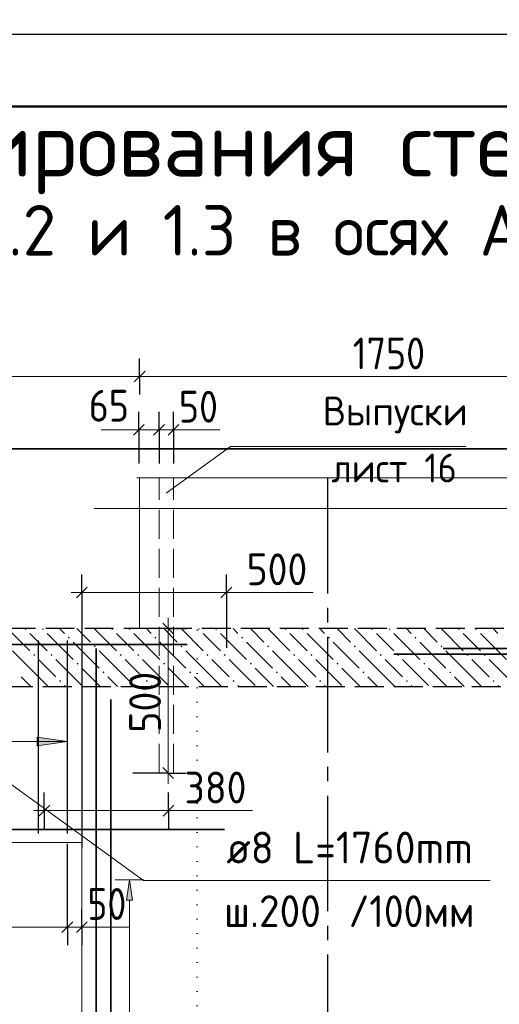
# Model space of a CAD drawing. Header units: millimetres. Extents: x 0 to 50400, y 0 to 35762.
# Tile 17 of 18: x 39986 to 43969, y 27584 to 35762. Entities that reach past the tile are written whole.
import ezdxf

# ---------------------------------------------------------------- set-up
doc = ezdxf.new("R2010")
doc.units = ezdxf.units.MM
for name, pattern in [('______2', [324, 240, -84]), ('______5', [1320, 960, -120, 120, -120]), ('______9', [120, 0, -120])]:
    doc.linetypes.add(name, pattern=pattern)
for name, color, linetype, lineweight in [('Standard', 7, 'Continuous', 25), ('ЖБ Перекрытие верхний уровень', 7, 'Continuous', 35), ('ЖБ Стена верхний уровень', 7, 'Continuous', 35), ('Заголовок чертежа', 7, 'Continuous', 25), ('Общий02', 7, 'Continuous', 18), ('Позиционная метка линия выноска', 7, 'Continuous', 13), ('Позиционная метка номер позиции', 7, 'Continuous', 13), ('Примечания', 7, 'Continuous', 13), ('Сечения символ', 7, 'Continuous', 25)]:
    doc.layers.add(name, color=color, linetype=linetype, lineweight=lineweight)
for name, color, linetype, true_color in [('Оси', 7, '______5', 0x656565), ('Стена обрамление Г-обр.', 7, 'Continuous', 0xa0a0a0), ('Стена фоновая арматура Х1', 7, '______2', 0xa0a0a0), ('Стена Хомут', 7, '______2', 0xa0a0a0)]:
    doc.layers.add(name, color=color, linetype=linetype, true_color=true_color)
doc.layers.add('Размерная выноска', color=7, linetype='Continuous')
doc.styles.add('ISOCPEUR', font='txt')

msp = doc.modelspace()

# ---------------------------------------------------------------- hatches: boundary and pattern name
at = {"layer": 'ЖБ Перекрытие верхний уровень', "linetype": 'Continuous', "lineweight": 18, "transparency": 33554687}
for points in [[(40026, 30701), (40029.9, 30705), (40037.7, 30705), (40041.6, 30701), (40033.8, 30693.2)], [(40170, 30701), (40173.9, 30705), (40181.7, 30705), (40185.6, 30701), (40177.8, 30693.2)], [(40746, 30701), (40749.9, 30705), (40757.7, 30705), (40761.6, 30701), (40753.8, 30693.2)], [(40890, 30701), (40893.9, 30705), (40901.7, 30705), (40905.6, 30701), (40897.8, 30693.2)], [(41466, 30701), (41469.9, 30705), (41477.7, 30705), (41481.6, 30701), (41473.8, 30693.2)], [(41610, 30701), (41613.9, 30705), (41621.7, 30705), (41625.6, 30701), (41617.8, 30693.2)], [(42186, 30701), (42189.9, 30705), (42197.7, 30705), (42201.6, 30701), (42193.8, 30693.2)], [(42330, 30701), (42333.9, 30705), (42341.7, 30705), (42345.6, 30701), (42337.8, 30693.2)], [(42906, 30701), (42909.9, 30705), (42917.7, 30705), (42921.6, 30701), (42913.8, 30693.2)], [(43050, 30701), (43053.9, 30705), (43061.7, 30705), (43065.6, 30701), (43057.8, 30693.2)], [(43626, 30701), (43629.9, 30705), (43637.7, 30705), (43641.6, 30701), (43633.8, 30693.2)], [(43770, 30701), (43773.9, 30705), (43781.7, 30705), (43785.6, 30701), (43777.8, 30693.2)], [(40386, 30629), (40393.8, 30636.8), (40401.6, 30629), (40393.8, 30621.2)], [(41106, 30629), (41113.8, 30636.8), (41121.6, 30629), (41113.8, 30621.2)], [(41826, 30629), (41833.8, 30636.8), (41841.6, 30629), (41833.8, 30621.2)], [(42546, 30629), (42553.8, 30636.8), (42561.6, 30629), (42553.8, 30621.2)], [(43266, 30629), (43273.8, 30636.8), (43281.6, 30629), (43273.8, 30621.2)], [(40602, 30557), (40609.8, 30564.8), (40617.6, 30557), (40609.8, 30549.2)], [(41322, 30557), (41329.8, 30564.8), (41337.6, 30557), (41329.8, 30549.2)], [(42042, 30557), (42049.8, 30564.8), (42057.6, 30557), (42049.8, 30549.2)], [(42762, 30557), (42769.8, 30564.8), (42777.6, 30557), (42769.8, 30549.2)], [(43482, 30557), (43489.8, 30564.8), (43497.6, 30557), (43489.8, 30549.2)], [(40098, 30485), (40105.8, 30492.8), (40113.6, 30485), (40105.8, 30477.2)], [(40242, 30485), (40249.8, 30492.8), (40257.6, 30485), (40249.8, 30477.2)], [(40818, 30485), (40825.8, 30492.8), (40833.6, 30485), (40825.8, 30477.2)], [(40962, 30485), (40969.8, 30492.8), (40977.6, 30485), (40969.8, 30477.2)], [(41538, 30485), (41545.8, 30492.8), (41553.6, 30485), (41545.8, 30477.2)], [(41682, 30485), (41689.8, 30492.8), (41697.6, 30485), (41689.8, 30477.2)], [(42258, 30485), (42265.8, 30492.8), (42273.6, 30485), (42265.8, 30477.2)], [(42402, 30485), (42409.8, 30492.8), (42417.6, 30485), (42409.8, 30477.2)], [(42978, 30485), (42985.8, 30492.8), (42993.6, 30485), (42985.8, 30477.2)], [(43122, 30485), (43129.8, 30492.8), (43137.6, 30485), (43129.8, 30477.2)], [(43698, 30485), (43705.8, 30492.8), (43713.6, 30485), (43705.8, 30477.2)], [(43842, 30485), (43849.8, 30492.8), (43857.6, 30485), (43849.8, 30477.2)], [(40458, 30413), (40465.8, 30420.8), (40473.6, 30413), (40465.8, 30405.2)], [(40674, 30341), (40681.8, 30348.8), (40689.6, 30341), (40681.8, 30333.2)], [(41178, 30413), (41185.8, 30420.8), (41193.6, 30413), (41185.8, 30405.2)], [(41394, 30341), (41401.8, 30348.8), (41409.6, 30341), (41401.8, 30333.2)], [(41898, 30413), (41905.8, 30420.8), (41913.6, 30413), (41905.8, 30405.2)], [(42114, 30341), (42121.8, 30348.8), (42129.6, 30341), (42121.8, 30333.2)], [(42618, 30413), (42625.8, 30420.8), (42633.6, 30413), (42625.8, 30405.2)], [(42834, 30341), (42841.8, 30348.8), (42849.6, 30341), (42841.8, 30333.2)], [(43338, 30413), (43345.8, 30420.8), (43353.6, 30413), (43345.8, 30405.2)], [(43554, 30341), (43561.8, 30348.8), (43569.6, 30341), (43561.8, 30333.2)], [(40314, 30269), (40321.8, 30276.8), (40329.6, 30269), (40321.8, 30261.2)], [(41034, 30269), (41041.8, 30276.8), (41049.6, 30269), (41041.8, 30261.2)], [(41754, 30269), (41761.8, 30276.8), (41769.6, 30269), (41761.8, 30261.2)], [(42474, 30269), (42481.8, 30276.8), (42489.6, 30269), (42481.8, 30261.2)], [(43194, 30269), (43201.8, 30276.8), (43209.6, 30269), (43201.8, 30261.2)], [(43914, 30269), (43921.8, 30276.8), (43929.6, 30269), (43921.8, 30261.2)]]:
    msp.add_hatch(color=7, dxfattribs=at).paths.add_polyline_path(points, flags=16)
at = {"layer": 'Общий02', "linetype": 'Continuous', "lineweight": 13, "transparency": 33554687}
msp.add_hatch(color=7, dxfattribs=at).paths.add_polyline_path([(40130.4, 29729.6), (40382.4, 29765.6), (40130.4, 29801.6)])
at = {"layer": 'Стена Хомут', "linetype": 'Continuous', "lineweight": 13, "transparency": 33554687}
msp.add_hatch(color=7, dxfattribs=at).paths.add_polyline_path([(40921.8, 28449), (40897.8, 28617), (40873.8, 28449)])

# ---------------------------------------------------------------- linework, layer by layer
at = {"layer": 'Standard', "color": 7, "linetype": 'Continuous', "lineweight": -3, "transparency": 33554687}
for p, q in [((40982.4, 32798.3), (40982.4, 32948.3)), ((40982.4, 32798.3), (40982.4, 32648.3)), ((40982.4, 32798.3), (40982.4, 32798.3)), ((40975.2, 32355.6), (40975.2, 32505.6)), ((41143.2, 32355.6), (41143.2, 32505.6)), ((41263.2, 32355.6), (41263.2, 32505.6)), ((40975.2, 32355.6), (40975.2, 32205.6)), ((40975.2, 32355.6), (40975.2, 32076.6)), ((41143.2, 32355.6), (41143.2, 32205.6)), ((41143.2, 32355.6), (41143.2, 32077.1)), ((41263.2, 32355.6), (41263.2, 32205.6)), ((41263.2, 32355.6), (41263.2, 32077.1)), ((40502.4, 31005), (40502.4, 31155)), ((41702.4, 31005), (41702.4, 31155)), ((40502.4, 31005), (40502.4, 30855)), ((40502.4, 31005), (40502.4, 28887.6)), ((41702.4, 31005), (41702.4, 30855)), ((41702.4, 31005), (41702.4, 30546)), ((41219.2, 30705), (41069.2, 30705)), ((41219.2, 30705), (41182.3, 30705)), ((41219.2, 30705), (41369.2, 30705)), ((41219.2, 29505), (40924.8, 29505)), ((41219.2, 29505), (41069.2, 29505)), ((41219.2, 29505), (41369.2, 29505)), ((40190.4, 29192.4), (40190.4, 29342.4)), ((41222.4, 29192.4), (41222.4, 29342.4)), ((40190.4, 29192.4), (40190.4, 29042.4)), ((40190.4, 29192.4), (40190.4, 29049)), ((41222.4, 29192.4), (41222.4, 29042.4)), ((41222.4, 29192.4), (41222.4, 29171.4)), ((40382.4, 28225.3), (40382.4, 28375.3)), ((40502.4, 28225.3), (40502.4, 28375.3)), ((40382.4, 28225.3), (40382.4, 28075.2)), ((40502.4, 28225.3), (40502.4, 28075.2)), ((40502.4, 28225.3), (40502.4, 28225.3))]:
    msp.add_line(p, q, dxfattribs=at)
at = {"layer": 'Standard', "color": 7, "linetype": 'Continuous', "lineweight": 13, "transparency": 33554687}
for p, q in [((37262.4, 32798.3), (40982.4, 32798.3)), ((40982.4, 32798.3), (45182.4, 32798.3)), ((40975.2, 32355.6), (40885.2, 32355.6)), ((40975.2, 32355.6), (41143.2, 32355.6)), ((41143.2, 32355.6), (41263.2, 32355.6)), ((41263.2, 32355.6), (41353.2, 32355.6)), ((40502.4, 31005), (40412.4, 31005)), ((40502.4, 31005), (41702.4, 31005)), ((41702.4, 31005), (41792.4, 31005)), ((41219.2, 30705), (41219.2, 30795)), ((41219.2, 29505), (41219.2, 30705)), ((41219.2, 29505), (41219.2, 29415)), ((40190.4, 29192.4), (40100.4, 29192.4)), ((40190.4, 29192.4), (41222.4, 29192.4)), ((41222.4, 29192.4), (41312.4, 29192.4)), ((39902.4, 28225.3), (40382.4, 28225.3)), ((40382.4, 28225.3), (40502.4, 28225.3)), ((40502.4, 28225.3), (40592.4, 28225.3))]:
    msp.add_line(p, q, dxfattribs=at)
at = {"layer": 'Standard', "color": 7, "linetype": 'Continuous', "lineweight": 25, "transparency": 33554687}
for p, q in [((40937.4, 32753.3), (41027.4, 32843.3)), ((40930.2, 32310.6), (41020.2, 32400.6)), ((41098.2, 32310.6), (41188.2, 32400.6)), ((41218.2, 32310.6), (41308.2, 32400.6)), ((40457.4, 30960), (40547.4, 31050)), ((41657.4, 30960), (41747.4, 31050)), ((41264.2, 30660), (41174.2, 30750)), ((41264.2, 29460), (41174.2, 29550)), ((40145.4, 29147.4), (40235.4, 29237.4)), ((41177.4, 29147.4), (41267.4, 29237.4)), ((40337.4, 28180.3), (40427.4, 28270.2)), ((40457.4, 28180.3), (40547.4, 28270.2))]:
    msp.add_line(p, q, dxfattribs=at)
msp.add_lwpolyline([(0, 0), (50400, 0), (50400, 35640), (0, 35640), (0, 0)], close=True, dxfattribs=at)
at = {"layer": 'Standard', "color": 7, "linetype": 'Continuous', "lineweight": 50, "transparency": 33554687}
msp.add_lwpolyline([(2400, 35040), (49800, 35040), (49800, 600), (2400, 600), (2400, 35040)], close=True, dxfattribs=at)
at = {"layer": 'Standard', "color": 254, "linetype": 'Continuous', "lineweight": 35, "true_color": 0xc4c4ff, "transparency": 33554687}
msp.add_lwpolyline([(35928, 21856.5), (46944, 21856.5), (46944, 32196.6), (35928, 32196.6), (35928, 21856.5)], dxfattribs=at)
at = {"layer": 'Standard', "color": 7, "linetype": 'Continuous', "lineweight": -3, "transparency": 33554687}
msp.add_lwpolyline([(40382.4, 28225.3), (40382.4, 28245.7), (40382.4, 28245.7), (40382.4, 28917)], dxfattribs=at)
at = {"layer": 'ЖБ Перекрытие верхний уровень', "color": 7, "linetype": '______2', "lineweight": 25, "transparency": 33554687}
for p, q in [((45302.4, 30705), (37262.4, 30705)), ((37262.4, 30225), (45182.4, 30225))]:
    msp.add_line(p, q, dxfattribs=at)
at = {"layer": 'ЖБ Перекрытие верхний уровень', "color": 9, "linetype": 'Continuous', "lineweight": 18, "true_color": 0xc7c7c7, "transparency": 33554687}
for p, q in [((39885.9, 30705), (40069.8, 30521)), ((40317.9, 30705), (40357.8, 30665)), ((40461.9, 30705), (40573.8, 30593)), ((40605.9, 30705), (40789.8, 30521)), ((41037.9, 30705), (41077.8, 30665)), ((41181.9, 30705), (41293.8, 30593)), ((41325.9, 30705), (41509.8, 30521)), ((41757.9, 30705), (41797.8, 30665)), ((41901.9, 30705), (42013.8, 30593)), ((42045.9, 30705), (42229.8, 30521)), ((42477.9, 30705), (42517.8, 30665)), ((42621.9, 30705), (42733.8, 30593)), ((42765.9, 30705), (42949.8, 30521)), ((43197.9, 30705), (43237.8, 30665)), ((43341.9, 30705), (43453.8, 30593)), ((43485.9, 30705), (43669.8, 30521)), ((43917.9, 30705), (43957.8, 30665)), ((40141.8, 30593), (40069.8, 30665)), ((40213.8, 30521), (40141.8, 30593)), ((40213.8, 30665), (40429.8, 30449)), ((40429.8, 30593), (40645.8, 30377)), ((40861.8, 30593), (40789.8, 30665)), ((40933.8, 30521), (40861.8, 30593)), ((40933.8, 30665), (41149.8, 30449)), ((41149.8, 30593), (41365.8, 30377)), ((41581.8, 30593), (41509.8, 30665)), ((41653.8, 30521), (41581.8, 30593)), ((41653.8, 30665), (41869.8, 30449)), ((41869.8, 30593), (42085.8, 30377)), ((42301.8, 30593), (42229.8, 30665)), ((42373.8, 30521), (42301.8, 30593)), ((42373.8, 30665), (42589.8, 30449)), ((42589.8, 30593), (42805.8, 30377)), ((43021.8, 30593), (42949.8, 30665)), ((43093.8, 30521), (43021.8, 30593)), ((43093.8, 30665), (43309.8, 30449)), ((43309.8, 30593), (43525.8, 30377)), ((43741.8, 30593), (43669.8, 30665)), ((43813.8, 30521), (43741.8, 30593)), ((43813.8, 30665), (44029.8, 30449)), ((40141.8, 30305), (39925.8, 30521)), ((40861.8, 30305), (40645.8, 30521)), ((41581.8, 30305), (41365.8, 30521)), ((42301.8, 30305), (42085.8, 30521)), ((43021.8, 30305), (42805.8, 30521)), ((43741.8, 30305), (43525.8, 30521)), ((40141.8, 30449), (40285.8, 30305)), ((40285.8, 30449), (40501.8, 30233)), ((40861.8, 30449), (41005.8, 30305)), ((41005.8, 30449), (41221.8, 30233)), ((41581.8, 30449), (41725.8, 30305)), ((41725.8, 30449), (41941.8, 30233)), ((42301.8, 30449), (42445.8, 30305)), ((42445.8, 30449), (42661.8, 30233)), ((43021.8, 30449), (43165.8, 30305)), ((43165.8, 30449), (43381.8, 30233)), ((43741.8, 30449), (43885.8, 30305)), ((43885.8, 30449), (44101.8, 30233)), ((40653.9, 30225), (40501.8, 30377)), ((41373.9, 30225), (41221.8, 30377)), ((42093.9, 30225), (41941.8, 30377)), ((42813.9, 30225), (42661.8, 30377)), ((43533.9, 30225), (43381.8, 30377)), ((39997.8, 30305), (40077.9, 30225)), ((40141.8, 30305), (40221.9, 30225)), ((40717.8, 30305), (40797.9, 30225)), ((40861.8, 30305), (40941.9, 30225)), ((41437.8, 30305), (41517.9, 30225)), ((41581.8, 30305), (41661.9, 30225)), ((42157.8, 30305), (42237.9, 30225)), ((42301.8, 30305), (42381.9, 30225)), ((42877.8, 30305), (42957.9, 30225)), ((43021.8, 30305), (43101.9, 30225)), ((43597.8, 30305), (43677.9, 30225)), ((43741.8, 30305), (43821.9, 30225)), ((40365.9, 30225), (40357.8, 30233)), ((41085.9, 30225), (41077.8, 30233)), ((41805.9, 30225), (41797.8, 30233)), ((42525.9, 30225), (42517.8, 30233)), ((43245.9, 30225), (43237.8, 30233)), ((43965.9, 30225), (43957.8, 30233))]:
    msp.add_line(p, q, dxfattribs=at)
at = {"layer": 'ЖБ Стена верхний уровень', "color": 7, "linetype": 'Continuous', "lineweight": 18, "transparency": 33554687}
for p, q in [((40982.4, 31956.6), (40982.4, 30705)), ((40502.4, 28929), (37262.4, 28929)), ((40502.4, 23649), (40502.4, 28929))]:
    msp.add_line(p, q, dxfattribs=at)
at = {"layer": 'Общий02', "color": 251, "linetype": 'Continuous', "lineweight": 13, "true_color": 0x494949, "transparency": 33554687}
for p, q in [((40382.4, 29765.6), (40130.4, 29801.6)), ((40130.4, 29801.6), (40130.4, 29729.6)), ((37382.4, 29765.6), (40382.4, 29765.6)), ((40130.4, 29765.6), (40112.4, 29765.6)), ((40130.4, 29729.6), (40382.4, 29765.6)), ((40382.4, 29765.6), (40382.4, 29765.6)), ((40382.4, 29765.6), (40382.4, 29765.6)), ((40382.4, 29765.6), (40382.4, 29765.6))]:
    msp.add_line(p, q, dxfattribs=at)
at = {"layer": 'Оси', "color": 8, "linetype": '______5', "lineweight": -3, "transparency": 33554687}
msp.add_line((42542.4, 31956.6), (42542.4, 20494.4), dxfattribs=at)
at = {"layer": 'Позиционная метка линия выноска', "color": 7, "linetype": 'Continuous', "lineweight": 13, "transparency": 33554687}
msp.add_line((40601.5, 31701.9), (49005.6, 31701.9), dxfattribs=at)
msp.add_lwpolyline([(39422.4, 29765.6), (41014.2, 28613.1), (43893.4, 28613.1)], dxfattribs=at)
at = {"layer": 'Позиционная метка номер позиции', "color": 7, "linetype": 'Continuous', "lineweight": 13, "transparency": 33554687}
msp.add_lwpolyline([(41202.6, 31829.3), (41736.6, 32217.9), (43690.6, 32217.9)], dxfattribs=at)
at = {"layer": 'Примечания', "color": 7, "linetype": '______2', "lineweight": 13, "transparency": 33554687}
for p, q in [((41143.2, 29506.7), (41143.2, 31957.1)), ((41263.2, 29506.7), (41263.2, 31957.1))]:
    msp.add_line(p, q, dxfattribs=at)
at = {"layer": 'Размерная выноска', "color": 7, "linetype": 'Continuous', "lineweight": 13, "transparency": 33554687}
for p, q in [((40975.2, 32355.6), (40663.2, 32355.6)), ((41263.2, 32355.6), (41647.2, 32355.6)), ((40958.3, 31956.6), (45206.4, 31956.6))]:
    msp.add_line(p, q, dxfattribs=at)
at = {"layer": 'Размерная выноска', "color": 251, "linetype": 'Continuous', "lineweight": 13, "true_color": 0x656565, "transparency": 33554687}
for p, q in [((41702.4, 31005), (42422.4, 31005)), ((41222.4, 29192.4), (41918.3, 29192.4)), ((40190.4, 28225.3), (40598.3, 28225.3)), ((40502.4, 28225.3), (40897.8, 28225.3))]:
    msp.add_line(p, q, dxfattribs=at)
at = {"layer": 'Сечения символ', "color": 7, "linetype": '______9', "lineweight": 13, "transparency": 33554687}
msp.add_line((41460.7, 30692.9), (41460.7, 21688.9), dxfattribs=at)
at = {"layer": 'Стена обрамление Г-обр.', "color": 7, "linetype": 'Continuous', "lineweight": 35, "transparency": 33554687}
for p, q in [((41376, 30573), (36844.8, 30573)), ((41376, 30573), (36844.8, 30573)), ((40742.4, 23663.4), (40742.4, 30114.6)), ((40742.4, 23663.4), (40742.4, 30114.6)), ((41688, 29037), (37012.8, 29037)), ((41688, 29037), (37012.8, 29037))]:
    msp.add_line(p, q, dxfattribs=at)
at = {"layer": 'Стена фоновая арматура Х1', "color": 7, "linetype": 'Continuous', "lineweight": 35, "transparency": 33554687}
msp.add_line((40622.4, 23663.4), (40622.4, 30539.4), dxfattribs=at)
msp.add_line((40622.4, 23663.4), (40622.4, 30539.4), dxfattribs=at)
for points in [[(45182.4, 23663.4), (45182.4, 30539.4), (43502.4, 30539.4)], [(44822.4, 23663.4), (44822.4, 30491.4), (43094.4, 30491.4)]]:
    msp.add_lwpolyline(points, dxfattribs=at)
at = {"layer": 'Стена Хомут', "color": 36, "linetype": 'Continuous', "lineweight": 25, "true_color": 0x6e3c1e, "transparency": 33554687}
for p, q in [((40142.4, 29003.4), (40142.4, 30606.6)), ((40382.4, 29003.4), (40382.4, 30606.6))]:
    msp.add_line(p, q, dxfattribs=at)
at = {"layer": 'Стена Хомут', "color": 251, "linetype": 'Continuous', "lineweight": 13, "true_color": 0x494949, "transparency": 33554687}
for p, q in [((40897.8, 28617), (40777.8, 28617)), ((40897.8, 28617), (40873.8, 28449)), ((40921.8, 28449), (40897.8, 28617)), ((40897.8, 28617), (41017.8, 28617)), ((40897.8, 28617), (40897.8, 28617)), ((40873.8, 28449), (40921.8, 28449)), ((40897.8, 23985), (40897.8, 28449))]:
    msp.add_line(p, q, dxfattribs=at)

# ---------------------------------------------------------------- texts
at = {"layer": 'Standard', "color": 7, "linetype": 'Continuous', "lineweight": 25, "transparency": 33554687, "char_height": 264, "attachment_point": 7, "style": 'ISOCPEUR'}
for s, insert, width in [('\\W0.87;1750', (42752.4, 32858.3), 800.292), ('\\W0.87;65', (40559.8, 32423.7), 484.709), ('\\W0.87;50', (41308.2, 32415.6), 484.718), ('\\W0.91;500', (41870.4, 31065), 674.377), ('\\W0.91;380', (41354.4, 29252.4), 674.377), ('\\W0.87;50', (40547.4, 28285.2), 484.728)]:
    msp.add_mtext(s, dxfattribs=dict(at, insert=insert, width=width))
at = {"layer": 'Standard', "color": 7, "linetype": 'Continuous', "lineweight": 25, "transparency": 33554687, "insert": (41159.2, 29841), "char_height": 264, "width": 674.386, "attachment_point": 7, "rotation": 90, "style": 'ISOCPEUR'}
msp.add_mtext('\\W0.91;500', dxfattribs=at)
at = {"layer": 'Заголовок чертежа', "color": 7, "linetype": 'Continuous', "lineweight": 50, "transparency": 33554687, "attachment_point": 7, "style": 'ISOCPEUR'}
for s, insert, char_height, width in [('\\W0.99;Схема армирования стены', (36189.2, 34312.2), 540, 9225.726), ('\\W0.97;между осями 1.2 и 1.3 в осях А.2-Б', (36189.2, 33688.5), 420, 9440.435)]:
    msp.add_mtext(s, dxfattribs=dict(at, insert=insert, char_height=char_height, width=width))
at = {"layer": 'Позиционная метка номер позиции', "color": 7, "linetype": 'Continuous', "lineweight": 18, "transparency": 33554687, "char_height": 240, "attachment_point": 7, "style": 'ISOCPEUR'}
for s, insert, width in [('\\W0.96;Выпуски', (42502.6, 32326.5), 1314.654), ('\\W0.92;лист 16', (42574.6, 31918.5), 1238.197)]:
    msp.add_mtext(s, dxfattribs=dict(at, insert=insert, width=width))
at = {"layer": 'Позиционная метка номер позиции', "color": 7, "linetype": 'Continuous', "lineweight": 25, "transparency": 33554687, "insert": (42717, 28224.8), "char_height": 264, "width": 1228.614, "attachment_point": 7, "style": 'ISOCPEUR'}
msp.add_mtext('\\W0.91;/100мм', dxfattribs=at)
at = {"layer": 'Стена Хомут', "color": 7, "linetype": 'Continuous', "lineweight": 13, "transparency": 33554687, "char_height": 264, "attachment_point": 7, "style": 'ISOCPEUR'}
for s, insert, width in [('\\W0.96;ø8 L=1760mm ', (41702.2, 28753.9), 2395.549), ('\\W0.95;ш.200 ', (41681.8, 28225.9), 1154.563)]:
    msp.add_mtext(s, dxfattribs=dict(at, insert=insert, width=width))

doc.saveas('drawing.dxf')
